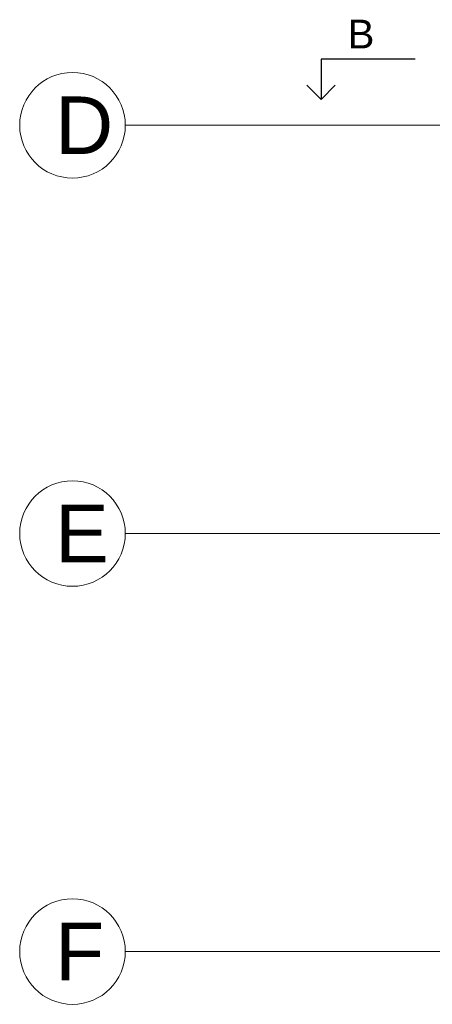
# Model space of a CAD drawing. Header units: millimetres. Extents: x -5254 to 173417, y -28809 to -6400.
# Tile 44 of 256: x 19771 to 20489, y -13465 to -11753. Entities that reach past the tile are written whole.
import ezdxf

# ---------------------------------------------------------------- set-up
doc = ezdxf.new("R2010")
doc.units = ezdxf.units.MM
doc.layers.add('_MW_ppoż', color=7, linetype='Continuous', lineweight=0)
doc.layers.add('mr_przekroje', color=7, linetype='Continuous', lineweight=25)
doc.styles.get("Standard").update_dxf_attribs({"font": 'arial.ttf'})

# ---------------------------------------------------------------- blocks, each defined once
blk = doc.blocks.new('zw$A8B1')
at = {"layer": '_MW_ppoż', "color": 251}
for points in [[(183.5, 1839.9), (7578, 1839.9)], [(183.5, 1129.9), (7578, 1129.9)], [(183.5, 402.9), (7578, 402.9)]]:
    blk.add_lwpolyline(points, dxfattribs=at)
for centre in [(91.8, 1839.9), (91.8, 1129.9), (91.8, 402.9)]:
    blk.add_circle(centre, 91.8, dxfattribs=at)
at = {"layer": '_MW_ppoż', "color": 251, "char_height": 100, "width": 98.152, "attachment_point": 1}
for s, insert in [('D', (61.7, 1890)), ('E', (61.7, 1180)), ('F', (61.7, 453))]:
    blk.add_mtext(s, dxfattribs=dict(at, insert=insert))

msp = doc.modelspace()

# ---------------------------------------------------------------- linework, layer by layer
at = {"layer": 'mr_przekroje'}
for points in [[(20459.1, -11821.64), (20295.3, -11821.64), (20295.3, -11891.64)], [(20295.3, -11891.64), (20270.56, -11866.89)], [(20295.3, -11891.64), (20320.05, -11866.89)]]:
    msp.add_lwpolyline(points, dxfattribs=at)

# ---------------------------------------------------------------- block references
at = {"layer": '_MW_ppoż', "color": 251}
msp.add_blockref('zw$A8B1', (19771.27, -13776.61), dxfattribs=at)

# ---------------------------------------------------------------- texts
at = {"layer": 'mr_przekroje', "insert": (20341.48, -11753.08), "char_height": 50, "attachment_point": 1}
msp.add_mtext_dynamic_manual_height_columns('B', width=67.0476, gutter_width=12.5, heights=[-50], dxfattribs=at)

doc.saveas('drawing.dxf')
